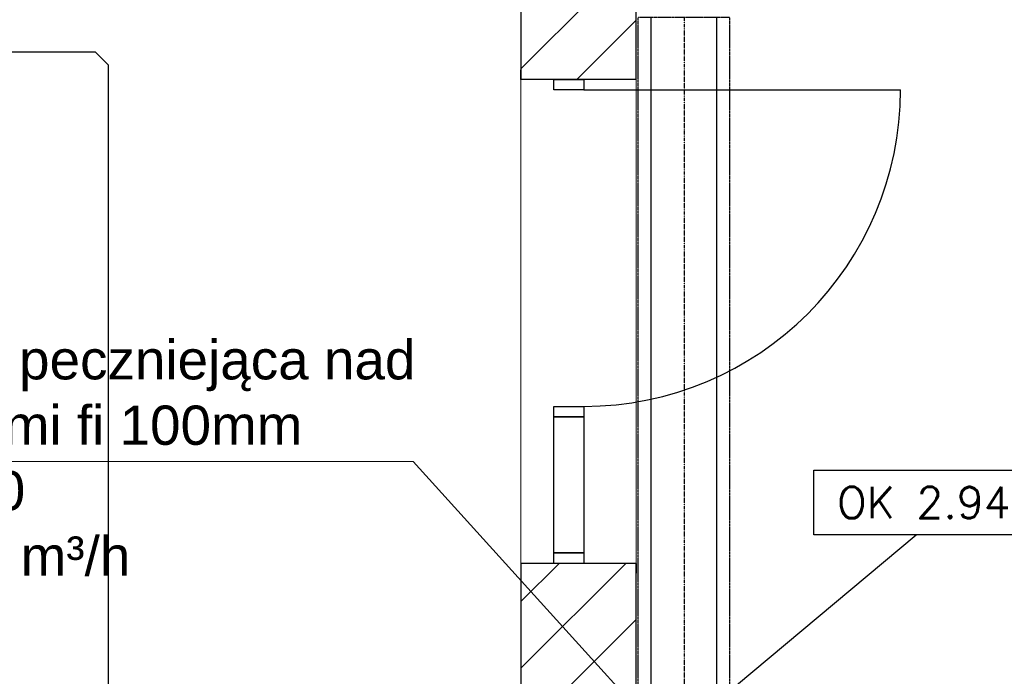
# Model space of a CAD drawing. Header units: millimetres. Extents: x -40063 to 512011, y 350190 to 687060.
# Tile 153 of 256: x 160467 to 164229, y 608776 to 611286. Entities that reach past the tile are written whole.
import ezdxf

# ---------------------------------------------------------------- set-up
doc = ezdxf.new("R2010")
doc.units = ezdxf.units.MM
doc.linetypes.add('DASHDOT', pattern=[1, 0.5, -0.25, 0, -0.25])
doc.linetypes.add('DASHED', pattern=[0.75, 0.5, -0.25])
doc.layers.get('0').update_dxf_attribs({"color": 8})
doc.layers.add('_IS_WM_OPIS', color=7, linetype='Continuous', lineweight=9)
doc.layers.add('J_skropliny', color=24, linetype='Continuous', lineweight=30)
for name, color, linetype in [('Elementy Modelu - Strefy', 8, 'Continuous'), ('FLUID-W1', 7, 'Continuous'), ('FLUID-W1-120-INF', 7, 'Continuous'), ('FLUID-W1-INS', 7, 'Continuous'), ('FLUID-W1-SYM', 7, 'Continuous'), ('Konstrukcja - Ściany zew', 8, 'Continuous'), ('X_ref', 8, 'Continuous')]:
    doc.layers.add(name, color=color, linetype=linetype)
doc.styles.add('ARIAL', font='Arial', dxfattribs={"height": 1})
doc.styles.add('FDBES', font='simplex.shx')
doc.dimstyles.new('FDBES', dxfattribs={"dimscale": 50, "dimtxt": 4, "dimasz": 2.5, "dimexe": 0.8, "dimexo": 2, "dimgap": 1, "dimtad": 1, "dimdsep": 46, "dimtxsty": 'FDBES', "dimcen": 2.5, "dimclrd": 4, "dimclre": 5, "dimadec": 0, "dimazin": 0, "dimtfac": 1, "dimtmove": 0, "dimatfit": 3, "dimfxl": 1, "dimarcsym": 0})

# ---------------------------------------------------------------- blocks, each defined once
blk = doc.blocks.new('*U15155')
at = {"color": 0, "linetype": 'ByBlock', "lineweight": -2}
for p, q in [((1505, 125), (-1505, 125)), ((1505, -125), (-1505, -125))]:
    blk.add_line(p, q, dxfattribs=at)
at = {"layer": 'FLUID-W1-INS', "color": 1, "linetype": 'DASHED', "lineweight": -3}
for p, q in [((-1505, 175), (-1505, 0)), ((1505, 175), (-1505, 175)), ((1505, 0), (1505, 175)), ((-1505, 0), (-1505, -175)), ((1505, -175), (1505, 0)), ((1505, -175), (-1505, -175))]:
    blk.add_line(p, q, dxfattribs=at)
at = {"layer": 'FLUID-W1-SYM', "color": 1, "linetype": 'DASHDOT', "lineweight": -3}
blk.add_line((-1505, 0), (1505, 0), dxfattribs=at)
blk = doc.blocks.new('fdgdfg')
at = {"layer": 'Elementy Modelu - Strefy', "linetype": 'Continuous', "lineweight": 0}
for p, q in [((-181300.3, 447699.9), (-181300.3, 455769.9)), ((-180860.3, 455769.9), (-180860.3, 451639.9))]:
    blk.add_line(p, q, dxfattribs=at)
at = {"layer": 'Konstrukcja - Ściany zew', "linetype": 'Continuous'}
for p, q in [((-181300.3, 455769.9), (-181300.3, 454669.9)), ((-180860.3, 454669.9), (-180860.3, 455769.9)), ((-181300.3, 454710.9), (-180860.3, 455150.9)), ((-181086.7, 454669.9), (-180860.3, 454896.3)), ((-181300.3, 454669.9), (-181300.3, 454706.9)), ((-181300.3, 454669.9), (-181300.3, 454706.9)), ((-180860.3, 454669.9), (-180860.3, 454706.9)), ((-180860.3, 454669.9), (-180860.3, 454706.9)), ((-181175.3, 454669.9), (-181300.3, 454669.9)), ((-181175.3, 454669.9), (-181300.3, 454669.9)), ((-181060.3, 454669.9), (-181175.3, 454669.9)), ((-181175.3, 454629.9), (-181175.3, 454669.9)), ((-181175.3, 454669.9), (-181060.3, 454669.9)), ((-181060.3, 454669.9), (-181175.3, 454669.9)), ((-180860.3, 454669.9), (-181060.3, 454669.9)), ((-180860.3, 454669.9), (-181060.3, 454669.9)), ((-181060.3, 454669.9), (-181060.3, 454629.9)), ((-180860.3, 454669.9), (-181060.3, 454669.9)), ((-181060.3, 454629.9), (-181175.3, 454629.9)), ((-181060.3, 454629.9), (-179850.3, 454629.9)), ((-181175.3, 453379.9), (-181175.3, 453419.9)), ((-181175.3, 453419.9), (-181060.3, 453419.9)), ((-181060.3, 453419.9), (-181060.3, 453379.9)), ((-181175.3, 452859.9), (-181175.3, 453379.9)), ((-181175.3, 453379.9), (-181060.3, 453379.9)), ((-181060.3, 453379.9), (-181175.3, 453379.9)), ((-181060.3, 453379.9), (-181060.3, 452859.9)), ((-181060.3, 452859.9), (-181175.3, 452859.9)), ((-181175.3, 452819.9), (-181175.3, 452859.9)), ((-181175.3, 452859.9), (-181060.3, 452859.9)), ((-181060.3, 452859.9), (-181060.3, 452819.9)), ((-181300.3, 452674.4), (-181154.8, 452819.9)), ((-181300.3, 452419.9), (-180900.2, 452819.9)), ((-181300.3, 452819.9), (-181300.3, 452782.9)), ((-181175.3, 452819.9), (-181300.3, 452819.9)), ((-181300.3, 452819.9), (-181300.3, 449009.9)), ((-181175.3, 452819.9), (-181300.3, 452819.9)), ((-181300.3, 452819.9), (-181300.3, 452782.9)), ((-181060.3, 452819.9), (-181175.3, 452819.9)), ((-181060.3, 452819.9), (-181175.3, 452819.9)), ((-181060.3, 452819.9), (-181175.3, 452819.9)), ((-180860.3, 452819.9), (-181060.3, 452819.9)), ((-180860.3, 452819.9), (-181060.3, 452819.9)), ((-180860.3, 452819.9), (-181060.3, 452819.9)), ((-180860.3, 452819.9), (-180860.3, 452782.9)), ((-180860.3, 449009.9), (-180860.3, 452819.9)), ((-180860.3, 452819.9), (-180860.3, 452782.9)), ((-181300.3, 452165.3), (-180860.3, 452605.3))]:
    blk.add_line(p, q, dxfattribs=at)
blk.add_arc((-181060.3, 454629.9), 1210, 270, 0, dxfattribs=at)
blk = doc.blocks.new('*U14371')
at = {"color": 7, "lineweight": -2}
blk.add_lwpolyline([(496.3, 989.5), (1572.9, 989.5), (1572.9, 741.5), (496.3, 741.5)], close=True, dxfattribs=at)
at = {"color": 7, "insert": (1034.6, 865.5), "char_height": 120, "attachment_point": 5, "line_spacing_factor": 1.1, "style": 'FDBES'}
blk.add_mtext('OK 2.94 m', dxfattribs=at)
at = {"color": 7}
blk.add_leader([(0, 0), (886.4, 741.5)], dimstyle='FDBES', override={"dimscale": 30, "dimclrd": 7, "dimclre": 7}, dxfattribs=at)

msp = doc.modelspace()

# ---------------------------------------------------------------- linework, layer by layer
at = {"layer": '_IS_WM_OPIS', "color": 1}
for points in [[(159739.28878, 609597.40883), (161970.23763, 609597.40883)], [(161970.23763, 609597.40883), (163467.02035, 607942.69314)]]:
    msp.add_lwpolyline(points, dxfattribs=at)
at = {"layer": 'J_skropliny'}
for p, q in [((160756.1801, 611161.35327), (156764.23349, 611161.35327)), ((160806.1801, 611111.35327), (160756.1801, 611161.35327)), ((160806.1801, 608146.96288), (160806.1801, 611111.35327))]:
    msp.add_line(p, q, dxfattribs=at)

# ---------------------------------------------------------------- block references
at = {"layer": 'FLUID-W1', "color": 1, "linetype": 'Continuous', "rotation": 270}
msp.add_blockref('*U15155', (163005.36852, 609789.51504, 2935), dxfattribs=at)
at = {"layer": 'FLUID-W1-120-INF', "linetype": 'ByBlock'}
msp.add_blockref('*U14371', (163005.36852, 608574.51504, 2935), dxfattribs=at)
at = {"layer": 'X_ref'}
msp.add_blockref('fdgdfg', (343682.59614, 156387.58931), dxfattribs=at)

# ---------------------------------------------------------------- texts
at = {"layer": '_IS_WM_OPIS', "color": 1, "insert": (159800.91514, 610060.74754), "char_height": 150, "width": 2605.2948608, "attachment_point": 1, "rotation": 0, "style": 'ARIAL'}
msp.add_mtext('Kratka peczniejąca nad drzwiami fi 100mm\\PEIS120\\PV = 20 m³/h', dxfattribs=at)

doc.saveas('drawing.dxf')
